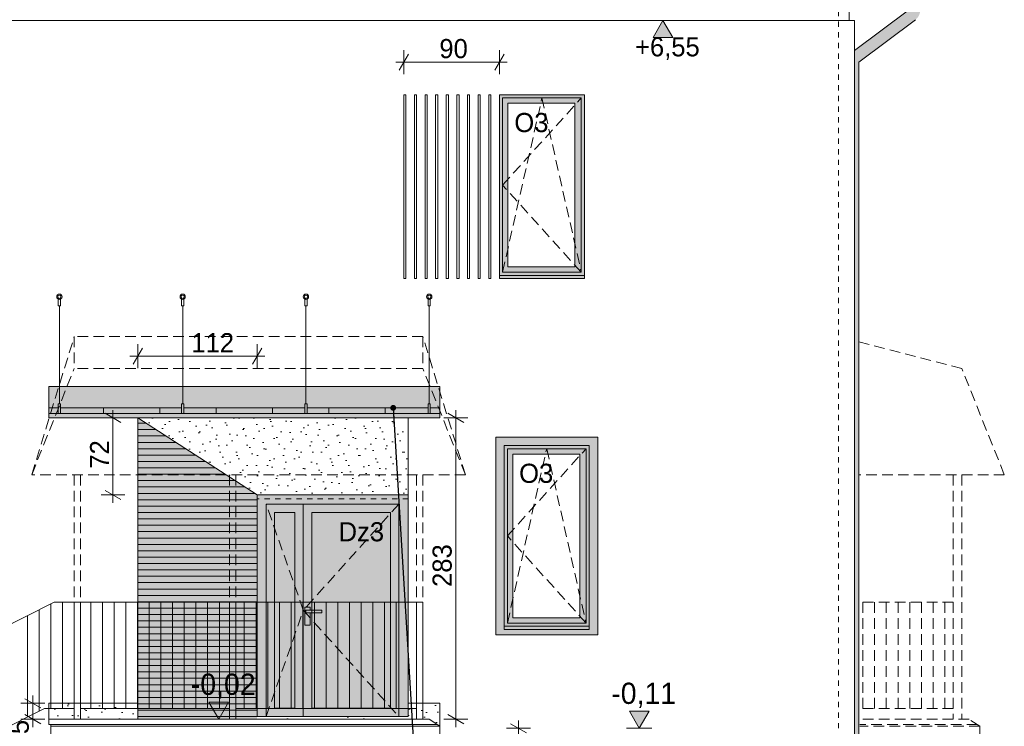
# Model space of a CAD drawing. Extents: x -149893 to 127691, y 5328 to 37028.
# Tile 21 of 88: x -52670 to -43407, y 20821 to 27469. Entities that reach past the tile are written whole.
import ezdxf

# ---------------------------------------------------------------- set-up
doc = ezdxf.new("R2010")
doc.units = 0
doc.header["$MEASUREMENT"] = 0
doc.linetypes.add('Hidden Line', pattern=[100, 50, -50])
doc.linetypes.add('Krawędzie ukryte', pattern=[150, 100, -50])
for name, color, linetype, lineweight, true_color in [('ARCH dach_Nr_Pióra__2', 7, 'Continuous', 13, 0x7f7f7f), ('arch izolacje_Nr_Pióra__9', 7, 'Continuous', 13, 0x3dad99), ('Arch kolorystyka_Nr_Pióra__54', 7, 'Continuous', 25, 0xbd8b17), ('Arch kolorystyka_Nr_Pióra__81', 7, 'Continuous', 13, 0x6a6a6a), ('Arch okna_Nr_Pióra__82', 7, 'Continuous', 20, 0xaaaaaa), ('Arch okna_Nr_Pióra__84', 7, 'Continuous', 15, 0x41c341), ('Arch okna_Nr_Pióra__86', 7, 'Continuous', 20, 0x5555ff), ('INWENT BALUSTRADY_Nr_Pióra__2', 7, 'Continuous', 13, 0x7f7f7f), ('INWENT.ŚCIANY_Nr_Pióra__2', 7, 'Continuous', 13, 0x7f7f7f), ('Istniejące schody_Nr_Pióra__2', 7, 'Continuous', 13, 0x7f7f7f)]:
    doc.layers.add(name, color=color, linetype=linetype, lineweight=lineweight, true_color=true_color)
for name, color, linetype, lineweight in [('Arch drzwi_Nr_Pióra__21', 7, 'Continuous', 13), ('Arch okna_Nr_Pióra__19', 255, 'Continuous', 20), ('Arch okna_Nr_Pióra__5', 7, 'Continuous', 13), ('Arch opisy okien_Nr_Pióra__21', 7, 'Continuous', 13), ('Arch opisy_Nr_Pióra__21', 7, 'Continuous', 13), ('Arch wymiary_Nr_Pióra__21', 7, 'Continuous', 13), ('Arch wymiary_Nr_Pióra__5', 7, 'Continuous', 13), ('Arch wyposażenie_Nr_Pióra__21', 7, 'Continuous', 13), ('INWENT BALUSTRADY_Nr_Pióra__5', 7, 'Continuous', 13), ('INWENT ODWODNIENIE_Nr_Pióra__21', 7, 'Continuous', 13), ('INWENT. DRZWI_Nr_Pióra__21', 7, 'Continuous', 13), ('INWENT. OKNA_Nr_Pióra__5', 7, 'Continuous', 13), ('INWENT.ŚCIANY_Nr_Pióra__5', 7, 'Continuous', 13), ('Istniejące schody_Nr_Pióra__21', 7, 'Continuous', 13)]:
    doc.layers.add(name, color=color, linetype=linetype, lineweight=lineweight)
doc.layers.add('Arch wymiary', color=7, linetype='Continuous')
doc.styles.add('GENERATED_STYLE_1', font='txt')
doc.styles.add('GENERATED_STYLE_3', font='txt')
doc.styles.add('GENERATED_STYLE_8', font='txt')
doc.dimstyles.new('GENERATED_STYLE__5', dxfattribs={"dimtxt": 179.999995, "dimasz": 114, "dimexe": 0.18, "dimexo": 0, "dimgap": 0.09, "dimtad": 1, "dimtih": 1, "dimtoh": 1, "dimdec": 0, "dimlfac": 0.1, "dimzin": 0, "dimdsep": 46, "dimtxsty": 'GENERATED_STYLE_3', "dimblk": 'ARROWHEAD_2', "dimblk1": 'ARROWHEAD_2', "dimblk2": 'ARROWHEAD_2', "dimcen": 0.09, "dimclrd": 7, "dimclre": 7, "dimclrt": 7, "dimazin": 0, "dimtfac": 1, "dimtdec": 4, "dimtmove": 0, "dimatfit": 3, "dimfxl": 0, "dimtolj": 1, "dimtzin": 0, "dimarcsym": 0})
doc.dimstyles.new('GENERATED_STYLE__6', dxfattribs={"dimtxt": 179.999995, "dimasz": 114, "dimexe": 0.18, "dimexo": 0, "dimgap": 0.09, "dimtad": 1, "dimdec": 0, "dimlfac": 0.1, "dimzin": 0, "dimdsep": 46, "dimtxsty": 'GENERATED_STYLE_3', "dimblk": 'ARROWHEAD_2', "dimblk1": 'ARROWHEAD_2', "dimblk2": 'ARROWHEAD_2', "dimcen": 0.09, "dimclrd": 7, "dimclre": 7, "dimclrt": 7, "dimazin": 0, "dimtfac": 1, "dimtdec": 4, "dimtmove": 0, "dimatfit": 3, "dimfxl": 0, "dimtolj": 1, "dimtzin": 0, "dimarcsym": 0})
doc.dimstyles.new('GENERATED_STYLE__7', dxfattribs={"dimtxt": 179.999995, "dimasz": 114, "dimexe": 0.18, "dimexo": 0, "dimgap": 0.09, "dimtad": 1, "dimtih": 1, "dimtoh": 1, "dimdec": 0, "dimlfac": 0.1, "dimzin": 0, "dimdsep": 46, "dimtxsty": 'GENERATED_STYLE_3', "dimblk": 'ARROWHEAD_2', "dimblk1": 'ARROWHEAD_2', "dimblk2": 'ARROWHEAD_2', "dimcen": 0.09, "dimclrd": 7, "dimclre": 7, "dimclrt": 7, "dimazin": 0, "dimtfac": 1, "dimtdec": 4, "dimtmove": 2, "dimatfit": 3, "dimfxl": 0, "dimtolj": 1, "dimtzin": 0, "dimarcsym": 0})
doc.dimstyles.new('GENERATED_STYLE__8', dxfattribs={"dimtxt": 0.18, "dimasz": 109.44, "dimexe": 0.18, "dimexo": 0.0625, "dimgap": 0.09, "dimtad": 0, "dimtih": 1, "dimtoh": 1, "dimdec": 4, "dimzin": 0, "dimdsep": 46, "dimcen": 0.09, "dimadec": 0, "dimazin": 0, "dimtfac": 1, "dimtdec": 4, "dimtmove": 0, "dimatfit": 3, "dimldrblk": 'ARROWHEAD_11', "dimfxl": 0, "dimtolj": 1, "dimtzin": 0, "dimarcsym": 0})
pattern_1 = [(45, (0, 300), (-95.4594, 95.4594), [0, -90, 0, -135]), (110, (300, 300), (126.8585, 46.17272), [0, -66, 0, -114])]

# ---------------------------------------------------------------- blocks, each defined once
blk = doc.blocks.new('Wymiary_32', base_point=(-46841.9, 20802.8))
at = {"layer": 'Arch wymiary_Nr_Pióra__21', "linetype": 'Continuous'}
blk.add_hatch(color=256, dxfattribs=at).paths.add_polyline_path([(-46841.9, 20802.8), (-46934.7, 20962.8), (-46749.1, 20962.8)], flags=0)
for p, q in [((-46841.9, 20802.8), (-46934.7, 20962.8)), ((-46934.7, 20962.8), (-46749.1, 20962.8)), ((-46749.1, 20962.8), (-46841.9, 20802.8)), ((-46841.9, 20802.8), (-46961.9, 20802.8)), ((-46841.9, 20802.8), (-46721.9, 20802.8))]:
    blk.add_line(p, q, dxfattribs=at)
at = {"layer": 'Arch wymiary_Nr_Pióra__21', "insert": (-47104.5, 20994.8), "char_height": 200, "attachment_point": 7, "style": 'GENERATED_STYLE_1'}
blk.add_mtext('{-0,11}', dxfattribs=at)
blk = doc.blocks.new('Wymiary_58', base_point=(-50797.6, 20887.8))
at = {"layer": 'Arch wymiary_Nr_Pióra__21', "linetype": 'Continuous'}
blk.add_hatch(color=256, dxfattribs=at).paths.add_polyline_path([(-50797.6, 20887.8), (-50890.4, 21047.8), (-50704.8, 21047.8)], flags=0)
for p, q in [((-50797.6, 20887.8), (-50890.4, 21047.8)), ((-50890.4, 21047.8), (-50704.8, 21047.8)), ((-50704.8, 21047.8), (-50797.6, 20887.8)), ((-50797.6, 20887.8), (-50917.6, 20887.8)), ((-50797.6, 20887.8), (-50677.6, 20887.8))]:
    blk.add_line(p, q, dxfattribs=at)
at = {"layer": 'Arch wymiary_Nr_Pióra__21', "insert": (-51060.2, 21079.8), "char_height": 200, "attachment_point": 7, "style": 'GENERATED_STYLE_1'}
blk.add_mtext('{-0,02}', dxfattribs=at)
blk = doc.blocks.new('*D364')
at = {"layer": 'Arch wymiary_Nr_Pióra__5', "linetype": 'Continuous'}
for p, q in [((-48455, 23722.8), (-48680, 23722.8)), ((-48492.5, 23679.5), (-48642.5, 23766.1)), ((-48567.5, 23722.8), (-48567.5, 23796.2)), ((-48567.5, 20887.8), (-48567.5, 23722.8)), ((-48455, 20887.8), (-48680, 20887.8)), ((-48642.5, 20931.1), (-48492.5, 20844.5)), ((-48567.5, 20814.5), (-48567.5, 20887.8))]:
    blk.add_line(p, q, dxfattribs=at)
at = {"layer": 'Arch wymiary_Nr_Pióra__5', "insert": (-48603.5, 22132.5), "char_height": 180, "attachment_point": 7, "rotation": 90, "style": 'GENERATED_STYLE_3'}
blk.add_mtext('{283}', dxfattribs=at)
blk = doc.blocks.new('ARROWHEAD_2')
at = {"color": 0, "linetype": 'Continuous', "lineweight": 0}
for p, q in [((0, 0), (-1, 0)), ((-0.378, -0.655), (0.378, 0.655))]:
    blk.add_line(p, q, dxfattribs=at)
blk = doc.blocks.new('*D365')
at = {"layer": 'Arch wymiary_Nr_Pióra__5', "linetype": 'Continuous'}
for p, q in [((-51680, 23722.8), (-51905, 23722.8)), ((-51717.5, 23679.5), (-51867.5, 23766.1)), ((-51792.5, 23722.8), (-51792.5, 23796.2)), ((-51792.5, 22997.8), (-51792.5, 23722.8)), ((-51680, 22997.8), (-51905, 22997.8)), ((-51867.5, 23041.1), (-51717.5, 22954.5)), ((-51792.5, 22924.5), (-51792.5, 22997.8))]:
    blk.add_line(p, q, dxfattribs=at)
at = {"layer": 'Arch wymiary_Nr_Pióra__5', "insert": (-51828.5, 23245.1), "char_height": 180, "attachment_point": 7, "rotation": 90, "style": 'GENERATED_STYLE_3'}
blk.add_mtext('{72}', dxfattribs=at)
blk = doc.blocks.new('*D366')
at = {"layer": 'Arch wymiary_Nr_Pióra__5', "linetype": 'Continuous'}
for p, q in [((-51515.8, 24379.5), (-51602.4, 24229.5)), ((-51559.1, 24192), (-51559.1, 24417)), ((-50480.2, 24229.5), (-50393.6, 24379.5)), ((-50436.9, 24192), (-50436.9, 24417)), ((-51632.5, 24304.5), (-51559.1, 24304.5)), ((-51559.1, 24304.5), (-50436.9, 24304.5)), ((-50436.9, 24304.5), (-50363.6, 24304.5))]:
    blk.add_line(p, q, dxfattribs=at)
at = {"layer": 'Arch wymiary_Nr_Pióra__5', "insert": (-51055, 24340.5), "char_height": 180, "attachment_point": 7, "style": 'GENERATED_STYLE_3'}
blk.add_mtext('{112}', dxfattribs=at)
blk = doc.blocks.new('*D370')
at = {"layer": 'Arch wymiary_Nr_Pióra__5', "linetype": 'Continuous'}
for p, q in [((-49013.6, 27143.9), (-49100.2, 26993.9)), ((-49056.9, 26956.4), (-49056.9, 27181.4)), ((-48200.2, 26993.9), (-48113.6, 27143.9)), ((-48156.9, 26956.4), (-48156.9, 27181.4)), ((-49130.3, 27068.9), (-49056.9, 27068.9)), ((-49056.9, 27068.9), (-48156.9, 27068.9)), ((-48156.9, 27068.9), (-48083.6, 27068.9))]:
    blk.add_line(p, q, dxfattribs=at)
at = {"layer": 'Arch wymiary_Nr_Pióra__5', "insert": (-48722.1, 27104.9), "char_height": 180, "attachment_point": 7, "style": 'GENERATED_STYLE_3'}
blk.add_mtext('{90}', dxfattribs=at)
blk = doc.blocks.new('*D386')
at = {"layer": 'Arch wymiary_Nr_Pióra__5', "linetype": 'Continuous'}
for p, q in [((-47901.7, 20759.5), (-48051.7, 20846.1)), ((-47976.7, 20802.8), (-47976.7, 20876.2)), ((-47864.2, 20802.8), (-48089.2, 20802.8)), ((-47976.7, 20652.8), (-47976.7, 20802.8)), ((-48051.7, 20696.1), (-47901.7, 20609.5)), ((-47864.2, 20652.8), (-48089.2, 20652.8)), ((-47976.7, 20579.5), (-47976.7, 20652.8))]:
    blk.add_line(p, q, dxfattribs=at)
at = {"layer": 'Arch wymiary_Nr_Pióra__5', "insert": (-48012.7, 20379.1), "char_height": 180, "attachment_point": 7, "rotation": 90, "style": 'GENERATED_STYLE_3'}
blk.add_mtext('{15}', dxfattribs=at)
blk = doc.blocks.new('*D401')
at = {"layer": 'Arch wymiary_Nr_Pióra__5', "linetype": 'Continuous'}
for p, q in [((-52433.6, 21037.8), (-52658.6, 21037.8)), ((-52471.1, 20994.5), (-52621.1, 21081.1)), ((-52546.1, 21037.8), (-52546.1, 21111.2)), ((-52546.1, 20887.8), (-52546.1, 21037.8)), ((-52433.6, 20887.8), (-52658.6, 20887.8)), ((-52621.1, 20931.1), (-52471.1, 20844.5)), ((-52546.1, 20814.5), (-52546.1, 20887.8))]:
    blk.add_line(p, q, dxfattribs=at)
at = {"layer": 'Arch wymiary_Nr_Pióra__5', "insert": (-52582.1, 20614.1), "char_height": 180, "attachment_point": 7, "rotation": 90, "style": 'GENERATED_STYLE_3'}
blk.add_mtext('{15}', dxfattribs=at)
blk = doc.blocks.new('Wymiary_106', base_point=(-46618.8, 27462.8))
at = {"layer": 'Arch wymiary_Nr_Pióra__5', "linetype": 'Continuous'}
blk.add_hatch(color=256, dxfattribs=at).paths.add_polyline_path([(-46618.8, 27462.8), (-46711.6, 27302.8), (-46526, 27302.8)], flags=0)
for p, q in [((-46618.8, 27462.8), (-46738.8, 27462.8)), ((-46618.8, 27462.8), (-46711.6, 27302.8)), ((-46618.8, 27462.8), (-46498.8, 27462.8)), ((-46526, 27302.8), (-46618.8, 27462.8)), ((-46711.6, 27302.8), (-46526, 27302.8))]:
    blk.add_line(p, q, dxfattribs=at)
at = {"layer": 'Arch wymiary_Nr_Pióra__5', "insert": (-46881.4, 27090.8), "char_height": 180, "attachment_point": 7, "style": 'GENERATED_STYLE_3'}
blk.add_mtext('{+6,55}', dxfattribs=at)
blk = doc.blocks.new('ARROWHEAD_11')
at = {"color": 0, "linetype": 'Continuous', "lineweight": 0}
blk.add_line((0, 0), (-1, 0), dxfattribs=at)
at = {"color": 0, "linetype": 'Continuous', "lineweight": 0, "const_width": 0.25, "flags": 128}
blk.add_lwpolyline([(-0.125, 0, 1), (0.125, 0, 1)], format="xyb", close=True, dxfattribs=at)

msp = doc.modelspace()

# ---------------------------------------------------------------- hatches: boundary and pattern name
at = {"layer": 'Arch kolorystyka_Nr_Pióra__54', "linetype": 'Continuous'}
msp.add_hatch(color=256, dxfattribs=at).paths.add_polyline_path([(-51559.1, 20887.8), (-51559.1, 23722.8), (-50436.9, 22997.8), (-50436.9, 20887.8)], flags=0)
at = {"layer": 'Arch kolorystyka_Nr_Pióra__81', "linetype": 'Continuous'}
for points in [[(-44886.9, 19542.8), (-44776.9, 19542.8), (-44776.9, 27070.8), (-44242.8, 27469.2, 0.236776), (-44198.6, 27557.3), (-44198.6, 27726.2, 0.189103), (-44178.6, 27777.2), (-44328.6, 27777.2, 0.189103), (-44308.6, 27726.2), (-44308.6, 27557.3), (-44816.9, 27178.2), (-44816.9, 20652.8), (-44886.9, 20652.8)], [(-52396.9, 23722.8), (-48716.9, 23722.8), (-48716.9, 24017.3), (-52396.9, 24017.3)]]:
    msp.add_hatch(color=256, dxfattribs=at).paths.add_polyline_path(points, flags=0)
at = {"layer": 'Arch okna_Nr_Pióra__19', "linetype": 'Continuous'}
h = msp.add_hatch(dxfattribs=at)
h.set_pattern_fill('Carpet', color=256, style=0, pattern_type=2)
h.set_pattern_definition(pattern_1)
h.paths.add_polyline_path([(-50436.9, 22997.8), (-49016.9, 22997.8), (-49016.9, 23722.8), (-51559.1, 23722.8)], flags=0)
h = msp.add_hatch(dxfattribs=at)
h.set_pattern_fill('Carpet', color=256, style=0, pattern_type=2)
h.set_pattern_definition(pattern_1)
h.paths.add_polyline_path([(-52396.9, 20887.8), (-51559.1, 20887.8), (-51559.1, 21037.8), (-52396.9, 21037.8)], flags=0)
h = msp.add_hatch(dxfattribs=at)
h.set_pattern_fill('Carpet', color=256, style=0, pattern_type=2)
h.set_pattern_definition(pattern_1)
h.paths.add_polyline_path([(-49016.9, 21037.8), (-49016.9, 20912.8), (-50436.9, 20912.8), (-50436.9, 20887.8), (-48816.9, 20887.8), (-48716.9, 20822.8), (-48716.9, 21037.8)], flags=0)
at = {"layer": 'Arch okna_Nr_Pióra__82', "linetype": 'Continuous'}
h = msp.add_hatch(color=256, dxfattribs=at)
h.paths.add_polyline_path([(-47356.9, 25032.8), (-48156.9, 25032.8), (-48156.9, 26762.8), (-47356.9, 26762.8)], flags=0)
h.paths.add_polyline_path([(-47446.9, 25142.8), (-48076.9, 25142.8), (-48076.9, 26682.8), (-47446.9, 26682.8)], flags=0)
h = msp.add_hatch(color=256, dxfattribs=at)
h.paths.add_polyline_path([(-47311.9, 21732.8), (-48111.9, 21732.8), (-48111.9, 23462.8), (-47311.9, 23462.8)], flags=0)
h.paths.add_polyline_path([(-47401.9, 21842.8), (-48031.9, 21842.8), (-48031.9, 23382.8), (-47401.9, 23382.8)], flags=0)
h = msp.add_hatch(color=256, dxfattribs=at)
h.paths.add_polyline_path([(-49016.9, 20912.8), (-50436.9, 20912.8), (-50436.9, 22997.8), (-49016.9, 22997.8)], flags=0)
h.paths.add_polyline_path([(-49181.9, 20992.8), (-49921.9, 20992.8), (-49921.9, 22832.8), (-49181.9, 22832.8)], flags=0)
h.paths.add_polyline_path([(-50081.9, 22832.8), (-50271.9, 22832.8), (-50271.9, 20992.8), (-50081.9, 20992.8)], flags=0)
msp.add_hatch(color=256, dxfattribs=at).paths.add_polyline_path([(-49181.9, 20992.8), (-49921.9, 20992.8), (-49921.9, 22832.8), (-49181.9, 22832.8)], flags=0)
at = {"layer": 'Arch okna_Nr_Pióra__84', "linetype": 'Continuous', "lineweight": 0, "true_color": 0x206120}
msp.add_hatch(color=99, dxfattribs=at).paths.add_polyline_path([(-50081.9, 22832.8), (-50271.9, 22832.8), (-50271.9, 20992.8), (-50081.9, 20992.8)], flags=0)
at = {"layer": 'Arch okna_Nr_Pióra__86', "linetype": 'Continuous'}
h = msp.add_hatch(color=256, dxfattribs=at)
h.paths.add_polyline_path([(-48191.9, 21682.8), (-47231.9, 21682.8), (-47231.9, 23542.8), (-48191.9, 23542.8)], flags=0)
h.paths.add_polyline_path([(-48111.9, 21732.8), (-47311.9, 21732.8), (-47311.9, 23462.8), (-48111.9, 23462.8)], flags=0)

# ---------------------------------------------------------------- linework, layer by layer
at = {"layer": 'ARCH dach_Nr_Pióra__2', "linetype": 'Continuous'}
for p, q in [((-51881.9, 23817.3), (-51881.9, 23762.8)), ((-51351.9, 23817.3), (-51351.9, 23762.8)), ((-50821.9, 23817.3), (-50821.9, 23762.8)), ((-50291.9, 23817.3), (-50291.9, 23762.8)), ((-49761.9, 23817.3), (-49761.9, 23762.8)), ((-49231.9, 23817.3), (-49231.9, 23762.8))]:
    msp.add_line(p, q, dxfattribs=at)
at = {"layer": 'Arch drzwi_Nr_Pióra__21', "linetype": 'Continuous'}
for p, q in [((-49826.9, 21912.8), (-49976.9, 21912.8)), ((-49976.9, 21912.8), (-49976.9, 21887.8)), ((-49976.9, 21887.8), (-49826.9, 21887.8)), ((-49826.9, 21887.8), (-49826.9, 21912.8))]:
    msp.add_line(p, q, dxfattribs=at)
at = {"layer": 'arch izolacje_Nr_Pióra__9', "linetype": 'Continuous'}
for p, q in [((-44866.9, 27462.8), (-44866.9, 27562.8)), ((-56746.9, 27462.8), (-44816.9, 27462.8)), ((-44816.9, 27462.8), (-44816.9, 20652.8)), ((-49056.9, 26762.8), (-49056.9, 25032.8)), ((-49056.9, 26762.8), (-49036.9, 26762.8)), ((-49036.9, 26762.8), (-49036.9, 25032.8)), ((-48956.9, 26762.8), (-48956.9, 25032.8)), ((-48956.9, 26762.8), (-48936.9, 26762.8)), ((-48936.9, 26762.8), (-48936.9, 25032.8)), ((-48856.9, 26762.8), (-48856.9, 25032.8)), ((-48856.9, 26762.8), (-48836.9, 26762.8)), ((-48836.9, 26762.8), (-48836.9, 25032.8)), ((-48756.9, 26762.8), (-48736.9, 26762.8)), ((-48756.9, 26762.8), (-48756.9, 25032.8)), ((-48736.9, 26762.8), (-48736.9, 25032.8)), ((-48656.9, 26762.8), (-48636.9, 26762.8)), ((-48656.9, 26762.8), (-48656.9, 25032.8)), ((-48636.9, 26762.8), (-48636.9, 25032.8)), ((-48556.9, 26762.8), (-48556.9, 25032.8)), ((-48556.9, 26762.8), (-48536.9, 26762.8)), ((-48536.9, 26762.8), (-48536.9, 25032.8)), ((-48456.9, 26762.8), (-48456.9, 25032.8)), ((-48456.9, 26762.8), (-48436.9, 26762.8)), ((-48436.9, 26762.8), (-48436.9, 25032.8)), ((-48356.9, 26762.8), (-48356.9, 25032.8)), ((-48356.9, 26762.8), (-48336.9, 26762.8)), ((-48336.9, 26762.8), (-48336.9, 25032.8)), ((-48256.9, 26762.8), (-48256.9, 25032.8)), ((-48256.9, 26762.8), (-48236.9, 26762.8)), ((-48236.9, 26762.8), (-48236.9, 25032.8)), ((-49056.9, 25032.8), (-49036.9, 25032.8)), ((-48956.9, 25032.8), (-48936.9, 25032.8)), ((-48856.9, 25032.8), (-48836.9, 25032.8)), ((-48756.9, 25032.8), (-48736.9, 25032.8)), ((-48656.9, 25032.8), (-48636.9, 25032.8)), ((-48556.9, 25032.8), (-48536.9, 25032.8)), ((-48456.9, 25032.8), (-48436.9, 25032.8)), ((-48356.9, 25032.8), (-48336.9, 25032.8)), ((-48256.9, 25032.8), (-48236.9, 25032.8)), ((-51559.1, 20887.8), (-51559.1, 23722.8)), ((-51559.1, 23722.8), (-49016.9, 23722.8)), ((-50436.9, 22997.8), (-51559.1, 23722.8)), ((-49016.9, 22997.8), (-49016.9, 23722.8)), ((-51559.1, 23672.8), (-51481.7, 23672.8)), ((-51559.1, 23612.8), (-51388.8, 23612.8)), ((-51559.1, 23552.8), (-51296, 23552.8)), ((-48191.9, 23542.8), (-47231.9, 23542.8)), ((-48191.9, 23542.8), (-48191.9, 21682.8)), ((-47231.9, 23542.8), (-47231.9, 21682.8)), ((-51559.1, 23492.8), (-51203.1, 23492.8)), ((-51559.1, 23432.8), (-51110.2, 23432.8)), ((-51559.1, 23372.8), (-51017.4, 23372.8)), ((-51559.1, 23312.8), (-50924.5, 23312.8)), ((-51559.1, 23252.8), (-50831.6, 23252.8)), ((-51559.1, 23192.8), (-50738.8, 23192.8)), ((-51559.1, 23132.8), (-50645.9, 23132.8)), ((-51559.1, 23072.8), (-50553, 23072.8)), ((-51559.1, 23012.8), (-50460.2, 23012.8)), ((-51559.1, 22952.8), (-50436.9, 22952.8)), ((-51559.1, 22892.8), (-50436.9, 22892.8)), ((-51559.1, 22832.8), (-50436.9, 22832.8)), ((-51559.1, 22772.8), (-50436.9, 22772.8)), ((-51559.1, 22712.8), (-50436.9, 22712.8)), ((-51559.1, 22652.8), (-50436.9, 22652.8)), ((-51559.1, 22592.8), (-50436.9, 22592.8)), ((-51559.1, 22532.8), (-50436.9, 22532.8)), ((-51559.1, 22472.8), (-50436.9, 22472.8)), ((-51559.1, 22412.8), (-50436.9, 22412.8)), ((-51559.1, 22352.8), (-50436.9, 22352.8)), ((-51559.1, 22292.8), (-50436.9, 22292.8)), ((-51559.1, 22232.8), (-50436.9, 22232.8)), ((-51559.1, 22172.8), (-50436.9, 22172.8)), ((-51559.1, 22112.8), (-50436.9, 22112.8)), ((-51559.1, 22052.8), (-50436.9, 22052.8)), ((-51559.1, 21992.8), (-50436.9, 21992.8)), ((-51559.1, 21932.8), (-50436.9, 21932.8)), ((-51559.1, 21872.8), (-50436.9, 21872.8)), ((-51559.1, 21812.8), (-50436.9, 21812.8)), ((-51559.1, 21752.8), (-50436.9, 21752.8)), ((-51559.1, 21692.8), (-50436.9, 21692.8)), ((-48191.9, 21682.8), (-47231.9, 21682.8)), ((-51559.1, 21632.8), (-50436.9, 21632.8)), ((-51559.1, 21572.8), (-50436.9, 21572.8)), ((-51559.1, 21512.8), (-50436.9, 21512.8)), ((-51559.1, 21452.8), (-50436.9, 21452.8)), ((-51559.1, 21392.8), (-50436.9, 21392.8)), ((-51559.1, 21332.8), (-50436.9, 21332.8)), ((-51559.1, 21272.8), (-50436.9, 21272.8)), ((-51559.1, 21212.8), (-50436.9, 21212.8)), ((-51559.1, 21152.8), (-50436.9, 21152.8)), ((-52396.9, 20887.8), (-52396.9, 21037.8)), ((-52396.9, 21037.8), (-51559.1, 21037.8)), ((-51559.1, 21092.8), (-50436.9, 21092.8)), ((-51559.1, 21032.8), (-50436.9, 21032.8)), ((-48716.9, 21037.8), (-49016.9, 21037.8)), ((-48716.9, 20822.8), (-48716.9, 21037.8)), ((-51559.1, 20972.8), (-50436.9, 20972.8)), ((-51559.1, 20912.8), (-50436.9, 20912.8))]:
    msp.add_line(p, q, dxfattribs=at)
at = {"layer": 'Arch okna_Nr_Pióra__5', "linetype": 'Continuous'}
for p, q in [((-47386.9, 26732.8), (-48126.9, 26732.8)), ((-48126.9, 26732.8), (-48126.9, 25092.8)), ((-48076.9, 26682.8), (-48076.9, 25142.8)), ((-47446.9, 26682.8), (-48076.9, 26682.8)), ((-47446.9, 26682.8), (-47446.9, 25142.8)), ((-47386.9, 26732.8), (-47386.9, 25092.8)), ((-47446.9, 25142.8), (-48076.9, 25142.8)), ((-47386.9, 25092.8), (-48126.9, 25092.8)), ((-47341.9, 23432.8), (-48081.9, 23432.8)), ((-48081.9, 23432.8), (-48081.9, 21792.8)), ((-48031.9, 23382.8), (-48031.9, 21842.8)), ((-47401.9, 23382.8), (-48031.9, 23382.8)), ((-47401.9, 23382.8), (-47401.9, 21842.8)), ((-47341.9, 23432.8), (-47341.9, 21792.8)), ((-47341.9, 21792.8), (-48081.9, 21792.8)), ((-47401.9, 21842.8), (-48031.9, 21842.8))]:
    msp.add_line(p, q, dxfattribs=at)
at = {"layer": 'Arch okna_Nr_Pióra__5', "linetype": 'Krawędzie ukryte'}
for p, q in [((-48126.9, 25912.8), (-47386.9, 26732.8)), ((-48126.9, 25092.8), (-47756.9, 26732.8)), ((-47756.9, 26732.8), (-47386.9, 25092.8)), ((-47386.9, 25092.8), (-48126.9, 25912.8)), ((-48081.9, 22612.8), (-47341.9, 23432.8)), ((-48081.9, 21792.8), (-47711.9, 23432.8)), ((-47711.9, 23432.8), (-47341.9, 21792.8)), ((-50001.9, 21912.8), (-50351.9, 22912.8)), ((-49101.9, 22912.8), (-50001.9, 21912.8)), ((-47341.9, 21792.8), (-48081.9, 22612.8)), ((-50351.9, 20912.8), (-50001.9, 21912.8)), ((-50001.9, 21912.8), (-49101.9, 20912.8))]:
    msp.add_line(p, q, dxfattribs=at)
at = {"layer": 'Arch wyposażenie_Nr_Pióra__21', "linetype": 'Continuous'}
for p, q in [((-52306.9, 24777.7), (-52306.9, 24851.3)), ((-52286.9, 24777.7), (-52286.9, 24851.3)), ((-51146.9, 24777.7), (-51146.9, 24851.3)), ((-51126.9, 24777.7), (-51126.9, 24851.3)), ((-49986.9, 24777.7), (-49986.9, 24851.3)), ((-49966.9, 24777.7), (-49966.9, 24851.3)), ((-48826.9, 24777.7), (-48826.9, 24851.3)), ((-48806.9, 24777.7), (-48806.9, 24851.3)), ((-52306.9, 24777.7), (-52286.9, 24777.7)), ((-52296.9, 23854.9), (-52296.9, 24777.7)), ((-51146.9, 24777.7), (-51126.9, 24777.7)), ((-51136.9, 23854.9), (-51136.9, 24777.7)), ((-49986.9, 24777.7), (-49966.9, 24777.7)), ((-49976.9, 23854.9), (-49976.9, 24777.7)), ((-48806.9, 24777.7), (-48826.9, 24777.7)), ((-48816.9, 23854.9), (-48816.9, 24777.7)), ((-52396.9, 23817.3), (-52396.9, 24017.3)), ((-52396.9, 24017.3), (-48716.9, 24017.3)), ((-48716.9, 24017.3), (-48716.9, 23817.3)), ((-52396.9, 23722.8), (-52396.9, 23817.3)), ((-52396.9, 23817.3), (-52306.9, 23817.3)), ((-52306.9, 23854.9), (-52286.9, 23854.9)), ((-52306.9, 23762.8), (-52306.9, 23854.9)), ((-52286.9, 23762.8), (-52286.9, 23854.9)), ((-52286.9, 23817.3), (-51146.9, 23817.3)), ((-51146.9, 23854.9), (-51126.9, 23854.9)), ((-51146.9, 23762.8), (-51146.9, 23854.9)), ((-51126.9, 23762.8), (-51126.9, 23854.9)), ((-51126.9, 23817.3), (-49986.9, 23817.3)), ((-49986.9, 23854.9), (-49966.9, 23854.9)), ((-49986.9, 23762.8), (-49986.9, 23854.9)), ((-49966.9, 23762.8), (-49966.9, 23854.9)), ((-49966.9, 23817.3), (-48826.9, 23817.3)), ((-48806.9, 23854.9), (-48826.9, 23854.9)), ((-48826.9, 23762.8), (-48826.9, 23854.9)), ((-48806.9, 23762.8), (-48806.9, 23854.9)), ((-48806.9, 23817.3), (-48716.9, 23817.3)), ((-48716.9, 23722.8), (-48716.9, 23817.3)), ((-52396.9, 23762.8), (-48716.9, 23762.8)), ((-52396.9, 23722.8), (-48716.9, 23722.8))]:
    msp.add_line(p, q, dxfattribs=at)
for centre, radius in [((-52296.9, 24862.5), 25), ((-52296.9, 24862.5), 15), ((-51136.9, 24862.5), 25), ((-51136.9, 24862.5), 15), ((-49976.9, 24862.5), 25), ((-49976.9, 24862.5), 15), ((-48816.9, 24862.5), 25), ((-48816.9, 24862.5), 15)]:
    msp.add_circle(centre, radius, dxfattribs=at)
at = {"layer": 'INWENT BALUSTRADY_Nr_Pióra__2', "linetype": 'Krawędzie ukryte'}
for p, q in [((-43806.9, 24187.8), (-44776.9, 24438.7)), ((-43406.9, 23187.8), (-43806.9, 24187.8)), ((-43406.9, 23187.8), (-44776.9, 23187.8)), ((-43886.9, 23187.8), (-43886.9, 20887.8)), ((-43806.9, 23187.8), (-43806.9, 20887.8)), ((-43886.9, 21987.8), (-44776.9, 21987.8)), ((-44736.9, 20987.8), (-44736.9, 21987.8)), ((-44626.9, 20987.8), (-44626.9, 21987.8)), ((-44516.9, 20987.8), (-44516.9, 21987.8)), ((-44406.9, 20987.8), (-44406.9, 21987.8)), ((-44296.9, 20987.8), (-44296.9, 21987.8)), ((-44186.9, 20987.8), (-44186.9, 21987.8)), ((-44076.9, 20987.8), (-44076.9, 21987.8)), ((-43966.9, 20987.8), (-43966.9, 21987.8)), ((-43886.9, 20987.8), (-44766.9, 20987.8))]:
    msp.add_line(p, q, dxfattribs=at)
at = {"layer": 'INWENT BALUSTRADY_Nr_Pióra__5', "linetype": 'Continuous'}
for p, q in [((-54465.2, 20927.7), (-52344.9, 21987.8)), ((-52376.9, 20987.8), (-52376.9, 21971.8)), ((-52344.9, 21987.8), (-48876.9, 21987.8)), ((-52266.9, 20987.8), (-52266.9, 21987.8)), ((-52156.9, 21987.8), (-52156.9, 20887.8)), ((-52096.9, 21987.8), (-50696.9, 21987.8)), ((-52096.9, 21987.8), (-52096.9, 20887.8)), ((-52001.9, 20987.8), (-52001.9, 21987.8)), ((-51891.9, 20987.8), (-51891.9, 21987.8)), ((-51781.9, 20987.8), (-51781.9, 21987.8)), ((-51671.9, 20987.8), (-51671.9, 21987.8)), ((-51561.9, 20987.8), (-51561.9, 21987.8)), ((-51451.9, 20987.8), (-51451.9, 21987.8)), ((-51341.9, 20987.8), (-51341.9, 21987.8)), ((-51231.9, 20987.8), (-51231.9, 21987.8)), ((-51121.9, 20987.8), (-51121.9, 21987.8)), ((-51011.9, 20987.8), (-51011.9, 21987.8)), ((-50901.9, 20987.8), (-50901.9, 21987.8)), ((-50791.9, 20987.8), (-50791.9, 21987.8)), ((-50696.9, 21987.8), (-50696.9, 20887.8)), ((-50636.9, 21987.8), (-48936.9, 21987.8)), ((-50636.9, 21987.8), (-50636.9, 20887.8)), ((-50556.9, 20987.8), (-50556.9, 21987.8)), ((-50446.9, 20987.8), (-50446.9, 21987.8)), ((-50336.9, 20987.8), (-50336.9, 21987.8)), ((-50226.9, 20987.8), (-50226.9, 21987.8)), ((-50116.9, 20987.8), (-50116.9, 21987.8)), ((-50006.9, 20987.8), (-50006.9, 21987.8)), ((-49896.9, 20987.8), (-49896.9, 21987.8)), ((-49786.9, 20987.8), (-49786.9, 21987.8)), ((-49676.9, 20987.8), (-49676.9, 21987.8)), ((-49566.9, 20987.8), (-49566.9, 21987.8)), ((-49456.9, 20987.8), (-49456.9, 21987.8)), ((-49346.9, 20987.8), (-49346.9, 21987.8)), ((-49236.9, 20987.8), (-49236.9, 21987.8)), ((-49126.9, 20987.8), (-49126.9, 21987.8)), ((-49016.9, 20987.8), (-49016.9, 21987.8)), ((-48936.9, 21987.8), (-48936.9, 20887.8)), ((-48876.9, 21987.8), (-48876.9, 20887.8)), ((-52596.9, 20907.8), (-52596.9, 21861.8)), ((-52486.9, 20962.8), (-52486.9, 21916.8)), ((-54336.9, 20037.8), (-52436.9, 20987.8)), ((-52436.9, 20987.8), (-52156.9, 20987.8)), ((-52096.9, 20987.8), (-50696.9, 20987.8)), ((-50636.9, 20987.8), (-48936.9, 20987.8))]:
    msp.add_line(p, q, dxfattribs=at)
at = {"layer": 'INWENT ODWODNIENIE_Nr_Pióra__21', "linetype": 'Continuous'}
for p, q in [((-44308.6, 27557.3), (-44816.9, 27178.2)), ((-44242.8, 27469.2), (-44776.9, 27070.8)), ((-44776.9, 27070.8), (-44776.9, 19542.8))]:
    msp.add_line(p, q, dxfattribs=at)
at = {"layer": 'INWENT. DRZWI_Nr_Pióra__21', "linetype": 'Continuous'}
for p, q in [((-50436.9, 22997.8), (-50436.9, 20912.8)), ((-50436.9, 22997.8), (-49016.9, 22997.8)), ((-49016.9, 22997.8), (-49016.9, 20912.8)), ((-50351.9, 22912.8), (-49101.9, 22912.8)), ((-50351.9, 22912.8), (-50351.9, 20912.8)), ((-50001.9, 22912.8), (-50001.9, 20912.8)), ((-49101.9, 22912.8), (-49101.9, 20912.8)), ((-50271.9, 22832.8), (-50081.9, 22832.8)), ((-50271.9, 22832.8), (-50271.9, 20992.8)), ((-50081.9, 22832.8), (-50081.9, 20992.8)), ((-49921.9, 22832.8), (-49921.9, 20992.8)), ((-49921.9, 22832.8), (-49181.9, 22832.8)), ((-49181.9, 22832.8), (-49181.9, 20992.8)), ((-49986.9, 21942.8), (-49936.9, 21942.8)), ((-49986.9, 21772.8), (-49986.9, 21942.8)), ((-49936.9, 21912.8), (-49936.9, 21942.8)), ((-49936.9, 21772.8), (-49936.9, 21887.8)), ((-49936.9, 21772.8), (-49986.9, 21772.8)), ((-50081.9, 20992.8), (-50271.9, 20992.8)), ((-49181.9, 20992.8), (-49921.9, 20992.8)), ((-50436.9, 20912.8), (-49016.9, 20912.8))]:
    msp.add_line(p, q, dxfattribs=at)
at = {"layer": 'INWENT. OKNA_Nr_Pióra__5', "linetype": 'Continuous'}
for p, q in [((-48156.9, 25032.8), (-48156.9, 25062.8)), ((-47356.9, 25032.8), (-48156.9, 25032.8)), ((-47356.9, 25062.8), (-47356.9, 25032.8)), ((-48111.9, 21732.8), (-48111.9, 21762.8)), ((-47311.9, 21732.8), (-48111.9, 21732.8)), ((-47311.9, 21762.8), (-47311.9, 21732.8))]:
    msp.add_line(p, q, dxfattribs=at)
at = {"layer": 'INWENT.ŚCIANY_Nr_Pióra__2', "linetype": 'Krawędzie ukryte'}
for p, q in [((-52556.9, 23187.8), (-52156.9, 24487.8)), ((-52156.9, 24487.8), (-52156.9, 24187.8)), ((-48876.9, 24487.8), (-52156.9, 24487.8)), ((-48876.9, 24487.8), (-48876.9, 24187.8)), ((-48476.9, 23187.8), (-48876.9, 24487.8)), ((-52556.9, 23187.8), (-52156.9, 24187.8)), ((-48876.9, 24187.8), (-52156.9, 24187.8)), ((-48476.9, 23187.8), (-48876.9, 24187.8)), ((-48476.9, 23187.8), (-52556.9, 23187.8)), ((-52156.9, 23187.8), (-52156.9, 21987.8)), ((-52096.9, 23187.8), (-52096.9, 21987.8)), ((-50696.9, 23187.8), (-50696.9, 21987.8)), ((-50636.9, 23187.8), (-50636.9, 21987.8)), ((-48936.9, 23187.8), (-48936.9, 21987.8)), ((-48876.9, 23187.8), (-48876.9, 21987.8))]:
    msp.add_line(p, q, dxfattribs=at)
at = {"layer": 'INWENT.ŚCIANY_Nr_Pióra__5', "linetype": 'Hidden Line'}
for p, q in [((-44966.9, 27952.3), (-44966.9, 20802.8)), ((-50436.9, 22962.8), (-50436.9, 20912.8)), ((-49016.9, 22962.8), (-50436.9, 22962.8)), ((-49016.9, 22962.8), (-49016.9, 20912.8))]:
    msp.add_line(p, q, dxfattribs=at)
at = {"layer": 'INWENT.ŚCIANY_Nr_Pióra__5', "linetype": 'Continuous'}
for p, q in [((-48156.9, 26762.8), (-48156.9, 25062.8)), ((-47356.9, 26762.8), (-48156.9, 26762.8)), ((-47356.9, 26762.8), (-47356.9, 25062.8)), ((-47356.9, 25062.8), (-48156.9, 25062.8)), ((-47311.9, 23462.8), (-48111.9, 23462.8)), ((-48111.9, 23462.8), (-48111.9, 21762.8)), ((-47311.9, 23462.8), (-47311.9, 21762.8)), ((-47311.9, 21762.8), (-48111.9, 21762.8)), ((-49016.9, 20912.8), (-50436.9, 20912.8))]:
    msp.add_line(p, q, dxfattribs=at)
at = {"layer": 'Istniejące schody_Nr_Pióra__2', "linetype": 'Krawędzie ukryte'}
for p, q in [((-43736.9, 20887.8), (-44766.9, 20887.8)), ((-43636.9, 20822.8), (-43736.9, 20887.8)), ((-43660, 20837.8), (-44766.9, 20837.8)), ((-43636.9, 20822.8), (-44766.9, 20822.8)), ((-43636.9, 20742.8), (-43636.9, 20822.8))]:
    msp.add_line(p, q, dxfattribs=at)
at = {"layer": 'Istniejące schody_Nr_Pióra__21', "linetype": 'Continuous'}
for p, q in [((-48816.9, 20887.8), (-52396.9, 20887.8)), ((-52396.9, 20837.8), (-52396.9, 20887.8)), ((-48716.9, 20822.8), (-48816.9, 20887.8)), ((-48740, 20837.8), (-52396.9, 20837.8)), ((-52376.9, 20837.8), (-52376.9, 20737.8)), ((-48716.9, 20822.8), (-52376.9, 20822.8)), ((-48716.9, 20742.8), (-48716.9, 20822.8))]:
    msp.add_line(p, q, dxfattribs=at)

# ---------------------------------------------------------------- block references
at = {"layer": 'Arch wymiary', "linetype": 'Continuous'}
for name, p in [('Wymiary_106', (-46618.8, 27462.8)), ('Wymiary_58', (-50797.6, 20887.8)), ('Wymiary_32', (-46841.9, 20802.8))]:
    msp.add_blockref(name, p, dxfattribs=at)

# ---------------------------------------------------------------- texts
at = {"layer": 'Arch opisy okien_Nr_Pióra__21', "linetype": 'Continuous', "char_height": 180, "style": 'GENERATED_STYLE_8'}
for s, insert, attachment_point in [('{O3}', (-48016.7, 26591.7), 1), ('{O3}', (-47971.7, 23291.7), 1), ('{Dz3}', (-49241.9, 22741.7), 3)]:
    msp.add_mtext(s, dxfattribs=dict(at, insert=insert, attachment_point=attachment_point))

# ---------------------------------------------------------------- dimensions: what is measured, and where the dimension line sits
at = {"layer": 'Arch wymiary', "linetype": 'Continuous'}
for base, p1, p2, dimstyle, picture, middle in [((-49056.9, 27068.9), (-49056.9, 26762.8), (-48156.9, 26762.8), 'GENERATED_STYLE__5', '*D370', (-48585.5, 27194.9)), ((-51559.1, 24304.5), (-51559.1, 23722.8), (-50436.9, 22997.8), 'GENERATED_STYLE__7', '*D366', (-50859.1, 24430.5))]:
    dim = msp.add_linear_dim(base=base, p1=p1, p2=p2, dimstyle=dimstyle, dxfattribs=at)
    dim.commit()
    dim.dimension.update_dxf_attribs({"geometry": picture, "text_midpoint": middle})
for base, p1, p2, picture, middle in [((-51792.4855463, 22997.829765), (-50436.943865, 22997.829765), (-51559.109378, 23722.829765), '*D365', (-51918.485543, 23381.7236604)), ((-48567.5409976, 20887.829765), (-48816.943865, 20887.829765), (-48716.943865, 23722.829765), '*D364', (-48693.5409942, 22337.4210611)), ((-52546.1, 20887.8), (-52396.9, 20887.8), (-52396.9, 21037.8), '*D401', (-52672.1, 20750.7)), ((-47976.7, 20652.8), (-47764.9, 20652.8), (-47776, 20802.8), '*D386', (-48102.7, 20515.7))]:
    dim = msp.add_linear_dim(base=base, p1=p1, p2=p2, angle=90, dimstyle='GENERATED_STYLE__6', dxfattribs=at)
    dim.commit()
    dim.dimension.update_dxf_attribs({"geometry": picture, "text_midpoint": middle})

# ---------------------------------------------------------------- leaders
at = {"layer": 'Arch opisy_Nr_Pióra__21', "linetype": 'Continuous', "annotation_type": 0, "has_hookline": 1, "hookline_direction": 1, "text_width": 4414.3}
msp.add_leader([(-49156.1, 23817.3), (-48794.5, 17815.8), (-48249.1, 17815.8)], dimstyle='GENERATED_STYLE__8', dxfattribs=at)

doc.saveas('drawing.dxf')
